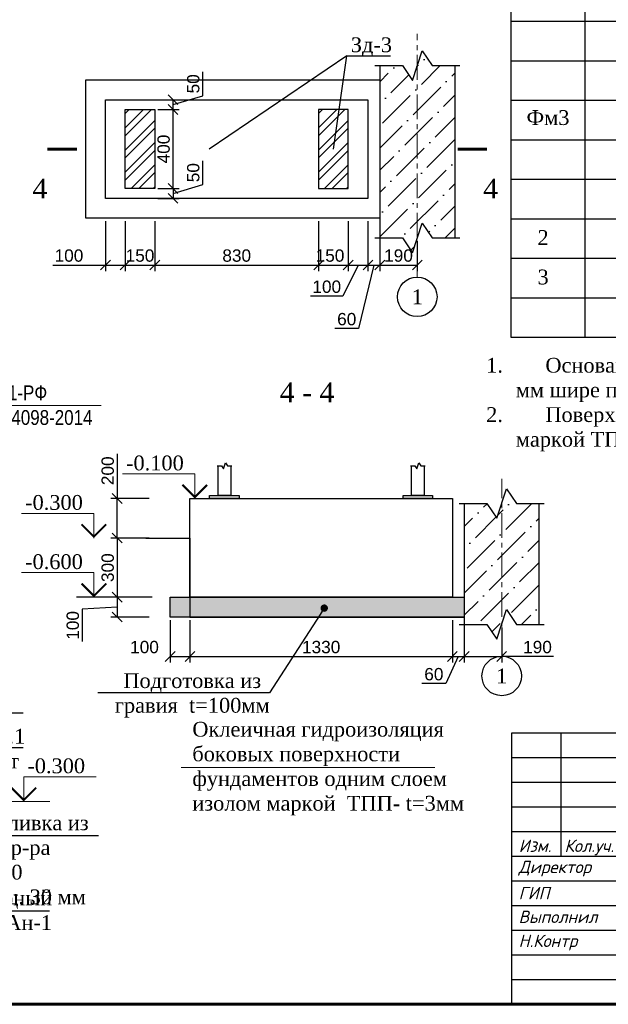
# Model space of a CAD drawing. Header units: millimetres. Extents: x 2063114 to 14983986, y -126020516 to 213791.
# Tile 173 of 256: x 2350815 to 2362746, y -1494501 to -1474551. Entities that reach past the tile are written whole.
import ezdxf
from ezdxf import colors
from ezdxf.entities.mleader import LeaderData, LeaderLine
from ezdxf.enums import TextEntityAlignment as Align
from ezdxf.math import Vec2, Vec3

# ---------------------------------------------------------------- set-up
doc = ezdxf.new("R2010")
doc.units = ezdxf.units.MM
doc.linetypes.add('CENTERX2', pattern=[4, 2.5, -0.5, 0.5, -0.5])
doc.layers.get('Defpoints').update_dxf_attribs({"color": 6, "lineweight": 35})
for name, color, linetype, lineweight in [('.', 7, 'Continuous', 15), ('1_Основная', 7, 'Continuous', 25), ('TEXT', 7, 'Continuous', 30), ('АСО-оси', 24, 'CENTERX2', 20), ('выноски', 250, 'Continuous', 30), ('СТЕНЫ', 7, 'Continuous', 20), ('Фундамент', 7, 'Continuous', 30), ('Фундаменты', 252, 'Continuous', 25)]:
    doc.layers.add(name, color=color, linetype=linetype, lineweight=lineweight)
doc.layers.add('100_TEXT', color=7, linetype='Continuous')
doc.styles.add('Arial', font='ARIALN.TTF', dxfattribs={"height": 300})
doc.styles.add('GOST 2.304', font='isocpeur.ttf', dxfattribs={"oblique": 15})
doc.styles.get("Standard").update_dxf_attribs({"font": 'arial.ttf'})
doc.styles.add('TIMES', font='times.ttf')
doc.styles.add('TIMES NEW', font='times.ttf', dxfattribs={"height": 200})
doc.styles.add('Times New Roman', font='times.ttf')
doc.styles.add('размер', font='arial.ttf', dxfattribs={"height": 250})
doc.dimstyles.new('25', dxfattribs={"dimscale": 100, "dimtxt": 2.5, "dimasz": 2, "dimexe": 1.25, "dimexo": 0.625, "dimtad": 1, "dimdec": 0, "dimlfac": 0.25, "dimtxsty": 'Standard', "dimblk": 'OBLIQUE', "dimcen": 2, "dimdle": 0.008, "dimclrd": 256, "dimclre": 256, "dimclrt": 256, "dimadec": 0, "dimazin": 0, "dimtfac": 1, "dimtdec": 0, "dimtmove": 1, "dimatfit": 2, "dimfxl": 1.25, "dimarcsym": 0})

# ---------------------------------------------------------------- blocks, each defined once
blk = doc.blocks.new('12231')
at = {"color": 7, "insert": (-9796.994, 322526.388), "char_height": 450, "width": 5059.36845, "attachment_point": 1, "style": 'TIMES'}
blk.add_mtext('\\pi101.56599;Закладная деталь \\P\\pi1964.99425;Зд-1', dxfattribs=at)
blk = doc.blocks.new('15416')
at = {"color": 7, "insert": (1062.358, 317825.55), "char_height": 300, "width": 1955.05479, "attachment_point": 1, "style": 'TIMES'}
blk.add_mtext('\\pi3.23035;Анкерный \\P\\pi63.90087;болт Ан-1  ', dxfattribs=at)
blk = doc.blocks.new('14641')
at = {"color": 7, "insert": (4258.89, 322537.724), "char_height": 450, "width": 5059.36845, "attachment_point": 1, "style": 'TIMES'}
blk.add_mtext('\\pi101.56599;Закладная деталь \\P\\pi1938.22785;Зд-2', dxfattribs=at)
blk = doc.blocks.new('141465')
for points in [[(14128.585, 320285.996), (14805.192, 321137.661), (15821.058, 321137.661)], [(14335.08, 319734.17), (14805.192, 320433.84), (15821.058, 320433.84)], [(14049.312, 319470.519), (14602.058, 318650.209), (17349.691, 318650.209)], [(11415.08, 317121.679), (16357.447, 317121.679)]]:
    blk.add_lwpolyline(points)
at = {"color": 7, "char_height": 300, "attachment_point": 1, "style": 'TIMES'}
for s, insert, width in [('Поз.1 \\PЛист', (14791.309, 320811.615), 1143.95169), ('Подливка из цем.р-ра М100\\Pтолщ. 30 мм', (14727.65, 319058.219), 2768.10454), ('\\pi3.23035;Анкерный \\P\\pi63.90087;болт Ан-1 ', (14402.392, 317536.803), 1955.05479)]:
    blk.add_mtext(s, dxfattribs=dict(at, insert=insert, width=width))
blk = doc.blocks.new('_Oblique')
at = {"color": 0, "linetype": 'ByBlock', "lineweight": -2}
blk.add_line((-0.5, -0.5), (0.5, 0.5), dxfattribs=at)
blk = doc.blocks.new('*D1002')
at = {"lineweight": -2, "transparency": 16777216}
for p, q in [((2352554, -1478635), (2352554, -1479647)), ((2352954, -1478635), (2352954, -1479647)), ((2351487, -1479522), (2352554, -1479522)), ((2352553, -1479522), (2352955, -1479522))]:
    blk.add_line(p, q, dxfattribs=at)
at = {"layer": 'Defpoints', "color": 0, "lineweight": 30, "transparency": 16777216}
for p in [(2352554, -1478572), (2352954, -1478572), (2352954, -1479522)]:
    blk.add_point(p, dxfattribs=at)
at = {"lineweight": -2, "transparency": 16777216, "xscale": 200, "yscale": 200, "zscale": 200, "rotation": 180}
blk.add_blockref('_Oblique', (2352554, -1479522), dxfattribs=at)
at = {"lineweight": -2, "transparency": 16777216, "xscale": 200, "yscale": 200, "zscale": 200}
blk.add_blockref('_Oblique', (2352954, -1479522), dxfattribs=at)
at = {"transparency": 16777216, "insert": (2351814, -1479332), "char_height": 250, "attachment_point": 5}
blk.add_mtext('100', dxfattribs=at)
blk = doc.blocks.new('*D1003')
at = {"lineweight": -2, "transparency": 16777216}
for p, q in [((2352954, -1478635), (2352954, -1479647)), ((2353554, -1478635), (2353554, -1479647)), ((2352953, -1479522), (2353555, -1479522))]:
    blk.add_line(p, q, dxfattribs=at)
at = {"layer": 'Defpoints', "color": 0, "lineweight": 30, "transparency": 16777216}
for p in [(2352954, -1478572), (2353554, -1478572), (2353554, -1479522)]:
    blk.add_point(p, dxfattribs=at)
at = {"lineweight": -2, "transparency": 16777216, "xscale": 200, "yscale": 200, "zscale": 200, "rotation": 180}
blk.add_blockref('_Oblique', (2352954, -1479522), dxfattribs=at)
at = {"lineweight": -2, "transparency": 16777216, "xscale": 200, "yscale": 200, "zscale": 200}
blk.add_blockref('_Oblique', (2353554, -1479522), dxfattribs=at)
at = {"transparency": 16777216, "insert": (2353254, -1479332), "char_height": 250, "attachment_point": 5}
blk.add_mtext('150', dxfattribs=at)
blk = doc.blocks.new('*D1004')
at = {"lineweight": -2, "transparency": 16777216}
for p, q in [((2353554, -1478635), (2353554, -1479647)), ((2356874, -1478635), (2356874, -1479647)), ((2353553, -1479522), (2356875, -1479522))]:
    blk.add_line(p, q, dxfattribs=at)
at = {"layer": 'Defpoints', "color": 0, "lineweight": 30, "transparency": 16777216}
for p in [(2353554, -1478572), (2356874, -1478572), (2356874, -1479522)]:
    blk.add_point(p, dxfattribs=at)
at = {"lineweight": -2, "transparency": 16777216, "xscale": 200, "yscale": 200, "zscale": 200, "rotation": 180}
blk.add_blockref('_Oblique', (2353554, -1479522), dxfattribs=at)
at = {"lineweight": -2, "transparency": 16777216, "xscale": 200, "yscale": 200, "zscale": 200}
blk.add_blockref('_Oblique', (2356874, -1479522), dxfattribs=at)
at = {"transparency": 16777216, "insert": (2355214, -1479332), "char_height": 250, "attachment_point": 5}
blk.add_mtext('830', dxfattribs=at)
blk = doc.blocks.new('*D1005')
at = {"lineweight": -2, "transparency": 16777216}
for p, q in [((2356874, -1478635), (2356874, -1479647)), ((2357474, -1478635), (2357474, -1479647)), ((2356873, -1479522), (2357475, -1479522))]:
    blk.add_line(p, q, dxfattribs=at)
at = {"layer": 'Defpoints', "color": 0, "lineweight": 30, "transparency": 16777216}
for p in [(2356874, -1478572), (2357474, -1478572), (2357474, -1479522)]:
    blk.add_point(p, dxfattribs=at)
at = {"lineweight": -2, "transparency": 16777216, "xscale": 200, "yscale": 200, "zscale": 200, "rotation": 180}
blk.add_blockref('_Oblique', (2356874, -1479522), dxfattribs=at)
at = {"lineweight": -2, "transparency": 16777216, "xscale": 200, "yscale": 200, "zscale": 200}
blk.add_blockref('_Oblique', (2357474, -1479522), dxfattribs=at)
at = {"transparency": 16777216, "insert": (2357105, -1479332), "char_height": 250, "attachment_point": 5}
blk.add_mtext('150', dxfattribs=at)
blk = doc.blocks.new('*D1006')
at = {"lineweight": -2, "transparency": 16777216}
for p, q in [((2357474, -1478635), (2357474, -1479647)), ((2357874, -1478635), (2357874, -1479647)), ((2357674, -1479522), (2357365, -1480153)), ((2357473, -1479522), (2357875, -1479522)), ((2357365, -1480153), (2356712, -1480153))]:
    blk.add_line(p, q, dxfattribs=at)
at = {"layer": 'Defpoints', "color": 0, "lineweight": 30, "transparency": 16777216}
for p in [(2357474, -1478572), (2357874, -1478572), (2357874, -1479522)]:
    blk.add_point(p, dxfattribs=at)
at = {"lineweight": -2, "transparency": 16777216, "xscale": 200, "yscale": 200, "zscale": 200, "rotation": 180}
blk.add_blockref('_Oblique', (2357474, -1479522), dxfattribs=at)
at = {"lineweight": -2, "transparency": 16777216, "xscale": 200, "yscale": 200, "zscale": 200}
blk.add_blockref('_Oblique', (2357874, -1479522), dxfattribs=at)
at = {"transparency": 16777216, "insert": (2357039, -1479963), "char_height": 250, "attachment_point": 5}
blk.add_mtext('100', dxfattribs=at)
blk = doc.blocks.new('*D1007')
at = {"lineweight": -2, "transparency": 16777216}
for p, q in [((2353439, -1485054), (2352665, -1485054)), ((2352790, -1485053), (2352790, -1486255)), ((2353439, -1486254), (2352665, -1486254))]:
    blk.add_line(p, q, dxfattribs=at)
at = {"layer": 'Defpoints', "color": 0, "lineweight": 30, "transparency": 16777216}
for p in [(2353502, -1485054), (2352790, -1486254), (2353502, -1486254)]:
    blk.add_point(p, dxfattribs=at)
at = {"lineweight": -2, "transparency": 16777216, "xscale": 200, "yscale": 200, "zscale": 200}
for p, rotation in [((2352790, -1485054), 90), ((2352790, -1486254), 270)]:
    blk.add_blockref('_Oblique', p, dxfattribs=dict(at, rotation=rotation))
at = {"transparency": 16777216, "insert": (2352600, -1485654), "char_height": 250, "attachment_point": 5, "rotation": 90}
blk.add_mtext('300', dxfattribs=at)
blk = doc.blocks.new('*D1008')
at = {"lineweight": -2, "transparency": 16777216}
for p, q in [((2353439, -1486254), (2352665, -1486254)), ((2352790, -1486253), (2352790, -1486655)), ((2352790, -1486454), (2352082, -1486497)), ((2352082, -1486497), (2352082, -1487150)), ((2353439, -1486654), (2352665, -1486654))]:
    blk.add_line(p, q, dxfattribs=at)
at = {"layer": 'Defpoints', "color": 0, "lineweight": 30, "transparency": 16777216}
for p in [(2353502, -1486254), (2352790, -1486654), (2353502, -1486654)]:
    blk.add_point(p, dxfattribs=at)
at = {"lineweight": -2, "transparency": 16777216, "xscale": 200, "yscale": 200, "zscale": 200}
for p, rotation in [((2352790, -1486254), 90), ((2352790, -1486654), 270)]:
    blk.add_blockref('_Oblique', p, dxfattribs=dict(at, rotation=rotation))
at = {"transparency": 16777216, "insert": (2351892, -1486824), "char_height": 250, "attachment_point": 5, "rotation": 90}
blk.add_mtext('100', dxfattribs=at)
blk = doc.blocks.new('*D1009')
at = {"lineweight": -2, "transparency": 16777216}
for p, q in [((2352790, -1483350), (2352790, -1484254)), ((2353439, -1484254), (2352665, -1484254)), ((2352790, -1485055), (2352790, -1484253)), ((2353439, -1485054), (2352665, -1485054))]:
    blk.add_line(p, q, dxfattribs=at)
at = {"layer": 'Defpoints', "color": 0, "lineweight": 30, "transparency": 16777216}
for p in [(2352790, -1484254), (2353502, -1484254), (2353502, -1485054)]:
    blk.add_point(p, dxfattribs=at)
at = {"lineweight": -2, "transparency": 16777216, "xscale": 200, "yscale": 200, "zscale": 200}
for p, rotation in [((2352790, -1484254), 90), ((2352790, -1485054), 270)]:
    blk.add_blockref('_Oblique', p, dxfattribs=dict(at, rotation=rotation))
at = {"transparency": 16777216, "insert": (2352600, -1483691), "char_height": 250, "attachment_point": 5, "rotation": 90}
blk.add_mtext('200', dxfattribs=at)
blk = doc.blocks.new('*D1010')
at = {"lineweight": -2, "transparency": 16777216}
for p, q in [((2353866, -1486716), (2353866, -1487579)), ((2354266, -1486716), (2354266, -1487579)), ((2353865, -1487454), (2354266, -1487454))]:
    blk.add_line(p, q, dxfattribs=at)
at = {"layer": 'Defpoints', "color": 0, "lineweight": 30, "transparency": 16777216}
for p in [(2353866, -1486654), (2354266, -1486654), (2354266, -1487454)]:
    blk.add_point(p, dxfattribs=at)
at = {"lineweight": -2, "transparency": 16777216, "xscale": 200, "yscale": 200, "zscale": 200, "rotation": 180}
blk.add_blockref('_Oblique', (2353866, -1487454), dxfattribs=at)
at = {"lineweight": -2, "transparency": 16777216, "xscale": 200, "yscale": 200, "zscale": 200}
blk.add_blockref('_Oblique', (2354266, -1487454), dxfattribs=at)
at = {"transparency": 16777216, "insert": (2353345, -1487264), "char_height": 250, "attachment_point": 5}
blk.add_mtext('100', dxfattribs=at)
blk = doc.blocks.new('*D1011')
at = {"lineweight": -2, "transparency": 16777216}
for p, q in [((2354266, -1486716), (2354266, -1487579)), ((2359586, -1486716), (2359586, -1487579)), ((2354265, -1487454), (2359586, -1487454))]:
    blk.add_line(p, q, dxfattribs=at)
at = {"layer": 'Defpoints', "color": 0, "lineweight": 30, "transparency": 16777216}
for p in [(2354266, -1486654), (2359586, -1486654), (2359586, -1487454)]:
    blk.add_point(p, dxfattribs=at)
at = {"lineweight": -2, "transparency": 16777216, "xscale": 200, "yscale": 200, "zscale": 200, "rotation": 180}
blk.add_blockref('_Oblique', (2354266, -1487454), dxfattribs=at)
at = {"lineweight": -2, "transparency": 16777216, "xscale": 200, "yscale": 200, "zscale": 200}
blk.add_blockref('_Oblique', (2359586, -1487454), dxfattribs=at)
at = {"lineweight": 30, "transparency": 16777216, "insert": (2356926, -1487264), "char_height": 250, "attachment_point": 5}
blk.add_mtext('1330', dxfattribs=at)
blk = doc.blocks.new('*D1142')
at = {"lineweight": -2, "transparency": 16777216}
for p, q in [((2359586, -1486716), (2359586, -1487579)), ((2359826, -1486716), (2359826, -1487579)), ((2359706, -1487454), (2359452, -1488004)), ((2359585, -1487454), (2359826, -1487454)), ((2359452, -1488004), (2358968, -1488004))]:
    blk.add_line(p, q, dxfattribs=at)
at = {"layer": 'Defpoints', "color": 0, "lineweight": 30, "transparency": 16777216}
for p in [(2359586, -1486654), (2359826, -1486654), (2359826, -1487454)]:
    blk.add_point(p, dxfattribs=at)
at = {"lineweight": -2, "transparency": 16777216, "xscale": 200, "yscale": 200, "zscale": 200, "rotation": 180}
blk.add_blockref('_Oblique', (2359586, -1487454), dxfattribs=at)
at = {"lineweight": -2, "transparency": 16777216, "xscale": 200, "yscale": 200, "zscale": 200}
blk.add_blockref('_Oblique', (2359826, -1487454), dxfattribs=at)
at = {"lineweight": 30, "transparency": 16777216, "insert": (2359210, -1487814), "char_height": 250, "attachment_point": 5}
blk.add_mtext('60', dxfattribs=at)
blk = doc.blocks.new('_Dot')
at = {"color": 0, "linetype": 'ByBlock', "lineweight": -2}
blk.add_line((-0.5, 0), (-1, 0), dxfattribs=at)
at = {"color": 0, "linetype": 'ByBlock', "const_width": 0.5}
blk.add_lwpolyline([(-0.25, 0, 1), (0.25, 0, 1)], format="xyb", close=True, dxfattribs=at)
blk = doc.blocks.new('*D1150')
at = {"lineweight": -2, "transparency": 16777216}
for p, q in [((2357874, -1478635), (2357874, -1479647)), ((2358114, -1478635), (2358114, -1479647)), ((2357994, -1479522), (2357685, -1480810)), ((2357873, -1479522), (2358115, -1479522)), ((2357685, -1480810), (2357202, -1480810))]:
    blk.add_line(p, q, dxfattribs=at)
at = {"layer": 'Defpoints', "color": 0, "lineweight": 30, "transparency": 16777216}
for p in [(2357874, -1478572), (2358114, -1478572), (2358114, -1479522)]:
    blk.add_point(p, dxfattribs=at)
at = {"lineweight": -2, "transparency": 16777216, "xscale": 200, "yscale": 200, "zscale": 200, "rotation": 180}
blk.add_blockref('_Oblique', (2357874, -1479522), dxfattribs=at)
at = {"lineweight": -2, "transparency": 16777216, "xscale": 200, "yscale": 200, "zscale": 200}
blk.add_blockref('_Oblique', (2358114, -1479522), dxfattribs=at)
at = {"transparency": 16777216, "insert": (2357444, -1480620), "char_height": 250, "attachment_point": 5}
blk.add_mtext('60', dxfattribs=at)
blk = doc.blocks.new('*D1151')
at = {"lineweight": -2, "transparency": 16777216}
for p, q in [((2358114, -1479035), (2358114, -1479647)), ((2358874, -1479035), (2358874, -1479647)), ((2358113, -1479522), (2358875, -1479522))]:
    blk.add_line(p, q, dxfattribs=at)
at = {"layer": 'Defpoints', "color": 0, "lineweight": 30, "transparency": 16777216}
for p in [(2358114, -1478972), (2358874, -1478972), (2358874, -1479522)]:
    blk.add_point(p, dxfattribs=at)
at = {"lineweight": -2, "transparency": 16777216, "xscale": 200, "yscale": 200, "zscale": 200, "rotation": 180}
blk.add_blockref('_Oblique', (2358114, -1479522), dxfattribs=at)
at = {"lineweight": -2, "transparency": 16777216, "xscale": 200, "yscale": 200, "zscale": 200}
blk.add_blockref('_Oblique', (2358874, -1479522), dxfattribs=at)
at = {"transparency": 16777216, "insert": (2358494, -1479332), "char_height": 250, "attachment_point": 5}
blk.add_mtext('190', dxfattribs=at)
blk = doc.blocks.new('*D1152')
at = {"lineweight": -2, "transparency": 16777216}
for p, q in [((2359826, -1486866), (2359826, -1487579)), ((2360586, -1486866), (2360586, -1487579)), ((2359825, -1487454), (2360586, -1487454)), ((2361638, -1487454), (2360586, -1487454))]:
    blk.add_line(p, q, dxfattribs=at)
at = {"layer": 'Defpoints', "color": 0, "lineweight": 30, "transparency": 16777216}
for p in [(2359826, -1486804), (2360586, -1486804), (2360586, -1487454)]:
    blk.add_point(p, dxfattribs=at)
at = {"lineweight": -2, "transparency": 16777216, "xscale": 200, "yscale": 200, "zscale": 200, "rotation": 180}
blk.add_blockref('_Oblique', (2359826, -1487454), dxfattribs=at)
at = {"lineweight": -2, "transparency": 16777216, "xscale": 200, "yscale": 200, "zscale": 200}
blk.add_blockref('_Oblique', (2360586, -1487454), dxfattribs=at)
at = {"lineweight": 30, "transparency": 16777216, "insert": (2361311, -1487264), "char_height": 250, "attachment_point": 5}
blk.add_mtext('190', dxfattribs=at)
blk = doc.blocks.new('*D1153')
at = {"lineweight": -2, "transparency": 16777216}
for p, q in [((2354524, -1477892), (2354524, -1477410)), ((2353923, -1478072), (2354524, -1477892)), ((2353617, -1477972), (2354048, -1477972)), ((2353923, -1477972), (2353923, -1478173)), ((2353617, -1478172), (2354048, -1478172))]:
    blk.add_line(p, q, dxfattribs=at)
at = {"layer": 'Defpoints', "color": 0, "lineweight": 30, "transparency": 16777216}
for p in [(2353554, -1477972), (2353554, -1478172), (2353923, -1478172)]:
    blk.add_point(p, dxfattribs=at)
at = {"lineweight": -2, "transparency": 16777216, "xscale": 200, "yscale": 200, "zscale": 200}
for p, rotation in [((2353923, -1477972), 90), ((2353923, -1478172), 270)]:
    blk.add_blockref('_Oblique', p, dxfattribs=dict(at, rotation=rotation))
at = {"transparency": 16777216, "insert": (2354334, -1477651), "char_height": 250, "attachment_point": 5, "rotation": 90}
blk.add_mtext('50', dxfattribs=at)
blk = doc.blocks.new('*D1154')
at = {"lineweight": -2, "transparency": 16777216}
for p, q in [((2353617, -1476372), (2354048, -1476372)), ((2353923, -1477973), (2353923, -1476372)), ((2353936, -1477972), (2354048, -1477972))]:
    blk.add_line(p, q, dxfattribs=at)
at = {"layer": 'Defpoints', "color": 0, "lineweight": 30, "transparency": 16777216}
for p in [(2353554, -1476372), (2353923, -1476372), (2353873, -1477972)]:
    blk.add_point(p, dxfattribs=at)
at = {"lineweight": -2, "transparency": 16777216, "xscale": 200, "yscale": 200, "zscale": 200}
for p, rotation in [((2353923, -1476372), 90), ((2353923, -1477972), 270)]:
    blk.add_blockref('_Oblique', p, dxfattribs=dict(at, rotation=rotation))
at = {"transparency": 16777216, "insert": (2353733, -1477172), "char_height": 250, "attachment_point": 5, "rotation": 90}
blk.add_mtext('400', dxfattribs=at)
blk = doc.blocks.new('*D1155')
at = {"lineweight": -2, "transparency": 16777216}
for p, q in [((2354524, -1476092), (2354524, -1475610)), ((2353923, -1476272), (2354524, -1476092)), ((2353923, -1476373), (2353923, -1476172)), ((2353936, -1476172), (2354048, -1476172)), ((2353936, -1476372), (2354048, -1476372))]:
    blk.add_line(p, q, dxfattribs=at)
at = {"layer": 'Defpoints', "color": 0, "lineweight": 30, "transparency": 16777216}
for p in [(2353873, -1476172), (2353923, -1476172), (2353873, -1476372)]:
    blk.add_point(p, dxfattribs=at)
at = {"lineweight": -2, "transparency": 16777216, "xscale": 200, "yscale": 200, "zscale": 200}
for p, rotation in [((2353923, -1476172), 90), ((2353923, -1476372), 270)]:
    blk.add_blockref('_Oblique', p, dxfattribs=dict(at, rotation=rotation))
at = {"transparency": 16777216, "insert": (2354334, -1475851), "char_height": 250, "attachment_point": 5, "rotation": 90}
blk.add_mtext('50', dxfattribs=at)
blk = doc.blocks.new('*U1590')
at = {"color": 0, "lineweight": 60, "ltscale": 25}
blk.add_lwpolyline([(-57400, 41500), (-500, 41500), (-500, 500), (-57400, 500)], close=True, dxfattribs=at)
blk = doc.blocks.new('shtammp')
for p, q in [((2284257, -164060), (2302757, -164060)), ((2284257, -169560), (2284257, -164060)), ((2285257, -166560), (2285257, -164060)), ((2284257, -166060), (2290757, -166060)), ((2284257, -166560), (2290757, -166560)), ((2284257, -169560), (2302757, -169560))]:
    blk.add_line(p, q)
for points in [[(2284257, -164560), (2290757, -164560)], [(2284257, -165060), (2290757, -165060)], [(2284257, -165560), (2290757, -165560)], [(2284257, -167060), (2290757, -167060)], [(2284257, -167560), (2290757, -167560)], [(2284257, -168060), (2290757, -168060)], [(2284257, -168560), (2290757, -168560)], [(2284257, -169060), (2290757, -169060)]]:
    blk.add_lwpolyline(points)
at = {"style": 'GOST 2.304', "oblique": 15}
for s, p in [('Изм.   ', (2284395, -166473)), ('Кол.уч.', (2285323, -166473))]:
    blk.add_text(s, height=250, dxfattribs=at).set_placement(p)
at = {"char_height": 250, "attachment_point": 4, "style": 'GOST 2.304'}
for s, insert in [('Директор', (2284393, -166810)), ('ГИП', (2284393, -167307)), ('Выполнил', (2284393, -167787)), ('Н.Контр', (2284393, -168308))]:
    blk.add_mtext(s, dxfattribs=dict(at, insert=insert))

msp = doc.modelspace()

# ---------------------------------------------------------------- hatches: boundary and pattern name
at = {"layer": '.', "true_color": 0xffffff}
h = msp.add_hatch(dxfattribs=at)
h.set_pattern_fill('STEEL', scale=100)
h.set_pattern_definition([(45, (2343787.23, -1825524.05), (-224.5064, 224.5064), []), (45, (2343787.23, -1825365.3), (-224.5064, 224.5064), [])])
h.paths.add_polyline_path([(2353554.24129, -1476372.3413), (2352954.24129, -1476372.3413), (2352954.24129, -1477972.3413), (2353554.24129, -1477972.3413)])
h = msp.add_hatch(dxfattribs=at)
h.set_pattern_fill('STEEL', scale=100)
h.set_pattern_definition([(45, (2347707.23, -1825524.05), (-224.5064, 224.5064), []), (45, (2347707.23, -1825365.3), (-224.5064, 224.5064), [])])
h.paths.add_polyline_path([(2357474.24129, -1476372.3413), (2356874.24129, -1476372.3413), (2356874.24129, -1477972.3413), (2357474.24129, -1477972.3413)])
at = {"layer": '.'}
h = msp.add_hatch(dxfattribs=at)
h.set_pattern_fill('GRAVEL', color=256, scale=15)
h.set_pattern_definition([(228.012788, (2363345.047, -1806001.15), (-3048.0000002, -3428.9999998), [51.2582, -5074.57255]), (184.969741, (2363310.757, -1806039.251), (4571.9999982, 381.0000217), [87.9607, -8708.10733]), (132.510447, (2363223.127, -1806046.871), (3810.0000016, -4190.9999985), [62.02223, -6140.2084]), (267.273689, (2363074.537, -1806142.121), (381.0000008, 7620), [80.1007, -7929.9656]), (292.833654, (2363070.727, -1806222.131), (-1905.0000002, 4571.9999999), [78.54505, -7775.97116]), (357.273689, (2363101.207, -1806294.521), (-7620, 381.0000008), [80.1007, -7929.9656]), (37.6942405, (2363181.217, -1806298.331), (-4952.9999998, -3810.0000003), [105.92905, -10486.9673]), (72.2553284, (2363265.037, -1806233.561), (2667.0000007, 8381.9999998), [100.00793, -9900.7885]), (121.4295656, (2363295.517, -1806138.311), (-3048.0000004, 4952.9999997), [80.37195, -7956.83185]), (175.236358, (2363253.607, -1806069.73), (4191, -381.0000007), [91.757, -4496.09054]), (222.397438, (2363162.167, -1806062.111), (-4571.99999985, -4191.00000016), [118.6617, -11747.51588]), (138.814075, (2363451.727, -1806145.93), (-2667, 2286), [40.5007, -4009.58487]), (171.4692344, (2363421.247, -1806119.261), (4953.0000001, -761.9999991), [77.0523, -7628.19585]), (225, (2363345.05, -1806107.83), (-5e-14, -381), [53.8814, -484.93397]), (203.19859, (2363318.377, -1806062.11), (1905, 762), [29.0162, -2872.59336]), (291.80141, (2363291.71, -1806073.54), (-381, 1143), [41.03484, -2010.71295]), (30.963757, (2363306.95, -1806111.64), (1143, 762), [66.64795, -2154.94472]), (161.56505, (2363364.1, -1806077.35), (762, -381), [48.19307, -1156.6347]), (16.38954, (2363070.727, -1806073.541), (3810, 1143), [67.5132, -6683.824]), (70.346176, (2363135.497, -1806054.491), (-1524.0000001, -4191), [56.63984, -5607.33235]), (293.19859, (2363364.097, -1806001.15), (-762, 1905), [58.032, -2843.57754]), (343.61046, (2363386.957, -1806054.491), (-3810.0000001, 1142.9999997), [67.5132, -6683.824]), (339.443955, (2363070.727, -1806309.76), (-1905, 762), [65.1053, -3190.16015]), (294.775141, (2363131.687, -1806332.621), (-1905.0000023, 4190.999999), [54.5508, -5400.539]), (66.80141, (2363367.907, -1806382.15), (762, 1905), [58.032, -2843.57754]), (17.354025, (2363390.767, -1806328.811), (-4952.9999999, -1524.0000003), [63.8674, -6322.8564]), (69.443955, (2363181.217, -1806382.15), (-762, -1905), [32.55264, -3222.7128]), (101.309932, (2363345.05, -1806382.15), (-381, 1524), [19.4272, -1923.29924]), (165.963757, (2363341.24, -1806363.1), (1143, -381), [78.54506, -1492.3582]), (186.009006, (2363265.037, -1806344.051), (3810, 381.0000002), [72.79005, -7206.20473]), (303.690068, (2363306.95, -1806145.93), (-381, 762), [54.9486, -1318.76645]), (353.1572266, (2363337.427, -1806191.651), (6477.00000004, -761.99999966), [95.9335, -9497.40136]), (60.945396, (2363432.677, -1806203.08), (-1524, -2667), [39.22624, -3883.40885]), (90, (2363451.73, -1806168.8), (-381, 381), [22.86, -358.14]), (120.256437, (2363257.417, -1806332.62), (1523.9999998, -2667), [52.93004, -5240.0911]), (48.012787, (2363230.747, -1806286.9), (3048.0000003, 3428.9999998), [102.51643, -5023.31433]), (0, (2363299.33, -1806210.7), (381, 381), [99.06, -281.94]), (325.3048465, (2363398.387, -1806210.701), (3810.0000014, -2666.999998), [60.24143, -5963.8975]), (254.054604, (2363447.917, -1806244.99), (-381, -1524), [55.47436, -2718.2475]), (207.6459754, (2363432.677, -1806298.331), (-7239.0000003, -3809.9999995), [90.32176, -8941.86966]), (175.426079, (2363352.667, -1806340.241), (-4953, 381), [95.5544, -9459.87697])])
h.paths.add_polyline_path([(2359825.56909, -1486253.90186), (2353865.56909, -1486253.90186), (2353865.56909, -1486653.90186), (2359825.56909, -1486653.90186)])
h = msp.add_hatch()
h.set_pattern_fill('ANSI36', color=253, scale=100)
h.set_pattern_definition([(45, (2558262.57, -1822107.33), (168.3798, 617.3926), [793.75, -158.75, 0, -158.75])])
h.paths.add_polyline_path([(2359634.24129, -1475481.08658), (2359174.24129, -1475481.08658), (2358974.24129, -1475181.08658), (2358774.24129, -1475781.08658), (2358574.24129, -1475481.08658), (2358114.24129, -1475481.08658), (2358114.24129, -1478972.3413), (2358574.24129, -1478972.3413), (2358774.24129, -1479272.3413), (2358974.24129, -1478672.3413), (2359174.24129, -1478972.3413), (2359634.24129, -1478972.3413)])
h = msp.add_hatch()
h.set_pattern_fill('ANSI36', color=253, scale=100)
h.set_pattern_definition([(45, (2559973.9, -1824837.3), (168.3798, 617.3926), [793.75, -158.75, 0, -158.75])])
h.paths.add_polyline_path([(2360485.56909, -1487103.8889), (2360685.56909, -1486503.8889), (2360885.56909, -1486803.8889), (2361345.56909, -1486803.8889), (2361345.56909, -1484353.90186), (2360885.56909, -1484353.90186), (2360685.56909, -1484053.90186), (2360485.56909, -1484653.90186), (2360285.56909, -1484353.90186), (2359825.56909, -1484353.90186), (2359825.56909, -1486803.8889), (2360285.56909, -1486803.8889)])

# ---------------------------------------------------------------- linework, layer by layer
for p, q in [((2360770.7872, -1474584.43213), (2379270.7872, -1474584.43213)), ((2360770.7872, -1475384.43213), (2379270.7872, -1475384.43213)), ((2360770.7872, -1476184.43213), (2379270.7872, -1476184.43213)), ((2360770.7872, -1476984.43213), (2379270.7872, -1476984.43213)), ((2360770.7872, -1477784.43213), (2379270.7872, -1477784.43213)), ((2360770.7872, -1478584.43213), (2379270.7872, -1478584.43213)), ((2360770.7872, -1479384.43213), (2379270.7872, -1479384.43213)), ((2360770.7872, -1480184.43213), (2379270.7872, -1480184.43213))]:
    msp.add_line(p, q)
at = {"color": 7, "lineweight": 13}
msp.add_line((2350174.73446, -1490390.55402), (2351426.17646, -1490390.55402), dxfattribs=at)
for points in [[(2357443.16272, -1475284.43303), (2354654.24129, -1477172.3413)], [(2357174.24129, -1477172.3413), (2357443.16272, -1475284.43303), (2358333.48347, -1475284.43303)], [(2358014.24129, -1475481.08658), (2358574.24129, -1475481.08658), (2358774.24129, -1475781.08658), (2358974.24129, -1475181.08658), (2359174.24129, -1475481.08658), (2359734.24129, -1475481.08658)], [(2358114.24129, -1475481.08658), (2358114.24129, -1478972.3413)], [(2359634.24129, -1475481.08658), (2359634.24129, -1478972.3413)], [(2358014.24129, -1478972.3413), (2358574.24129, -1478972.3413), (2358774.24129, -1479272.3413), (2358974.24129, -1478672.3413), (2359174.24129, -1478972.3413), (2359734.24129, -1478972.3413)], [(2354817.56909, -1483591.82319), (2354905.56909, -1483591.82319), (2354945.56909, -1483651.82319), (2354985.56909, -1483531.82319), (2355025.56909, -1483591.82319), (2355113.56909, -1483591.82319)], [(2355025.56909, -1483591.82319), (2355093.56909, -1483591.82319), (2355093.56909, -1484193.90186), (2354837.56909, -1484193.90186), (2354837.56909, -1483591.82319), (2354905.56909, -1483591.82319)], [(2358737.56909, -1483591.82319), (2358825.56909, -1483591.82319), (2358865.56909, -1483651.82319), (2358905.56909, -1483531.82319), (2358945.56909, -1483591.82319), (2359033.56909, -1483591.82319)], [(2358945.56909, -1483591.82319), (2359013.56909, -1483591.82319), (2359013.56909, -1484193.90186), (2358757.56909, -1484193.90186), (2358757.56909, -1483591.82319), (2358825.56909, -1483591.82319)], [(2359725.56909, -1484353.90186), (2360285.56909, -1484353.90186), (2360485.56909, -1484653.90186), (2360685.56909, -1484053.90186), (2360885.56909, -1484353.90186), (2361445.56909, -1484353.90186)], [(2353369.37752, -1485053.90186), (2354265.56909, -1485053.90186), (2354265.56909, -1486653.90186), (2359825.56909, -1486653.90186)], [(2353501.51737, -1486253.90186), (2351969.37752, -1486253.90186)], [(2359725.56909, -1486803.8889), (2360285.56909, -1486803.8889), (2360485.56909, -1487103.8889), (2360685.56909, -1486503.8889), (2360885.56909, -1486803.8889), (2361445.56909, -1486803.8889)]]:
    msp.add_lwpolyline(points)
for points in [[(2352154.24129, -1475772.3413), (2358114.24129, -1475772.3413), (2358114.24129, -1478572.3413), (2352154.24129, -1478572.3413)], [(2353865.56909, -1486253.90186), (2359825.56909, -1486253.90186), (2359825.56909, -1486653.90186), (2353865.56909, -1486653.90186)]]:
    msp.add_lwpolyline(points, close=True)
at = {"lineweight": 30}
for points in [[(2353554.24129, -1476372.3413), (2353554.24129, -1477972.3413), (2352954.24129, -1477972.3413), (2352954.24129, -1476372.3413)], [(2357474.24129, -1477972.3413), (2357474.24129, -1476372.3413), (2356874.24129, -1476372.3413), (2356874.24129, -1477972.3413)]]:
    msp.add_lwpolyline(points, close=True, dxfattribs=at)
for points in [[(2351975.42743, -1477172.3413, 60, 60, 0), (2351375.42743, -1477172.3413, 60, 60, 0), (2351575.42743, -1477172.3413, 0, 80, 0), (2351575.42743, -1477572.3413, 0, 0, 0), (2351575.42743, -1478172.3413, 0, 0, 0)], [(2359690.64336, -1477172.3413, 60, 60, 0), (2360290.64336, -1477172.3413, 60, 60, 0), (2360090.64336, -1477172.3413, 0, 80, 0), (2360090.64336, -1477572.3413, 0, 0, 0), (2360090.64336, -1478172.3413, 0, 0, 0)]]:
    msp.add_lwpolyline(points, format="xyseb")
at = {"color": 7, "lineweight": 13}
for points in [[(2354364.61323, -1484253.90186), (2354364.61323, -1483753.90186), (2352897.50213, -1483753.90186)], [(2352318.78813, -1485053.90186), (2352318.78813, -1484553.90186), (2350851.67702, -1484553.90186)], [(2352318.78813, -1486253.90186), (2352318.78813, -1485753.90186), (2350851.67702, -1485753.90186)], [(2350896.92594, -1490390.55402), (2350896.92594, -1489890.55402), (2352364.03705, -1489890.55402)]]:
    msp.add_lwpolyline(points, dxfattribs=at)
at = {"color": 7, "lineweight": 13, "const_width": 40}
for points in [[(2354614.61323, -1483975.62186), (2354364.61323, -1484225.62186), (2354114.61323, -1483975.62186)], [(2352568.78813, -1484775.62186), (2352318.78813, -1485025.62186), (2352068.78813, -1484775.62186)], [(2352568.78813, -1485975.62186), (2352318.78813, -1486225.62186), (2352068.78813, -1485975.62186)], [(2350646.92594, -1490112.27402), (2350896.92594, -1490362.27402), (2351146.92594, -1490112.27402)]]:
    msp.add_lwpolyline(points, dxfattribs=at)
at = {"lineweight": 30}
for points in [[(2359825.56909, -1484353.90186), (2359825.56909, -1486803.8889)], [(2361345.56909, -1486803.8889), (2361345.56909, -1484353.90186)]]:
    msp.add_lwpolyline(points, dxfattribs=at)
at = {"color": 0}
for centre in [(2358873.91396, -1480166.64605), (2360585.24176, -1487848.98117)]:
    msp.add_circle(centre, 400, dxfattribs=at)
at = {"layer": '1_Основная', "lineweight": 30, "ltscale": 6}
for p, q in [((2360770.7872, -1463484.43213), (2360770.7872, -1480984.43213)), ((2362270.7872, -1463484.43213), (2362270.7872, -1480984.43213)), ((2360770.7872, -1480984.43213), (2379270.7872, -1480984.43213))]:
    msp.add_line(p, q, dxfattribs=at)
at = {"layer": 'АСО-оси', "color": 1, "lineweight": 15, "ltscale": 200}
for points in [[(2358874.31784, -1479766.64605), (2358874.31784, -1474838.89041)], [(2360585.64564, -1487448.98117), (2360585.64564, -1483854.54699)]]:
    msp.add_lwpolyline(points, dxfattribs=at)
at = {"layer": 'выноски', "color": 0, "lineweight": 5}
msp.add_line((2359228.09236, -1489704.95078), (2354086.1253, -1489704.95078), dxfattribs=at)
at = {"layer": 'Фундамент', "lineweight": 30}
for points in [[(2352554.24129, -1476172.3413), (2357874.24129, -1476172.3413), (2357874.24129, -1478172.3413), (2352554.24129, -1478172.3413)], [(2354265.56909, -1484253.90186), (2359585.56909, -1484253.90186), (2359585.56909, -1486253.90186), (2354265.56909, -1486253.90186)], [(2354665.56909, -1484193.90186), (2355265.56909, -1484193.90186), (2355265.56909, -1484253.90186), (2354665.56909, -1484253.90186)], [(2358585.56909, -1484193.90186), (2359185.56909, -1484193.90186), (2359185.56909, -1484253.90186), (2358585.56909, -1484253.90186)]]:
    msp.add_lwpolyline(points, close=True, dxfattribs=at)
at = {"layer": 'Фундаменты', "color": 7, "linetype": 'Continuous', "lineweight": 20}
msp.add_lwpolyline([(2347949.77964, -1483849.23154), (2348857.38795, -1482371.04026), (2352469.25143, -1482371.04026)], dxfattribs=at)

# ---------------------------------------------------------------- block references
for name, p in [('*U1590', (2379792.08613, -1495001.43901)), ('141465', (2335062.45668, -1809732.03746)), ('15416', (2334331.31581, -1809749.7244)), ('12231', (2334257.30246, -1809749.7244)), ('14641', (2334610.86494, -1809749.7244)), ('shtammp', (76534.83464, -1324941.75506))]:
    msp.add_blockref(name, p)

# ---------------------------------------------------------------- texts
at = {"style": 'Times New Roman'}
msp.add_text('4', height=400, dxfattribs=at).set_placement((2351375.42743, -1477772.3413), align=Align.TOP_RIGHT)
msp.add_text('4', height=400, dxfattribs=at).set_placement((2360209.0164, -1477772.3413), align=Align.TOP_LEFT)
msp.add_text('4 - 4', height=400, dxfattribs=at).set_placement((2356639.66866, -1482301.16828), align=Align.CENTER)
at = {"color": 7, "lineweight": 13, "style": 'TIMES'}
for s, p in [('-0.100', (2352970.87196, -1483682.59639)), ('-0.300', (2350925.04686, -1484482.59639)), ('-0.600', (2350925.04686, -1485682.59639)), ('-0.300', (2350970.29577, -1489819.24855))]:
    msp.add_text(s, height=300, dxfattribs=at).set_placement(p)
at = {"color": 7, "insert": (2357526.9709, -1474909.34368), "char_height": 300, "width": 613.3821197, "attachment_point": 1, "style": 'TIMES'}
msp.add_mtext('Зд-3', dxfattribs=at)
at = {"color": 250, "char_height": 300, "width": 559.2030637, "attachment_point": 5, "rotation": 0.010710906, "style": 'TIMES NEW'}
for insert in [(2358873.91396, -1480166.64605), (2360585.24176, -1487848.98117)]:
    msp.add_mtext('1', dxfattribs=dict(at, insert=insert))
at = {"lineweight": 25, "ltscale": 500, "insert": (2360270.7872, -1481402.13893), "char_height": 300, "attachment_point": 1, "style": 'размер'}
msp.add_mtext_dynamic_manual_height_columns('\\pi-600,l600;{\\fTimes New Roman|b0|i0|c204|p18;1.^IОснованием фундаментов будет служить гравийная подготовка толщиной 100 мм, на 100 мм шире подошвы с каждой стороны, пролитая битумом до насыщения\\fTimes New Roman|b0|i0|c0|p18;.\\P\\fTimes New Roman|b0|i0|c204|p18;2.^IПоверхности фундаментов соприкасающиеся с грунтом оклеить одним слоем изолом маркой ТПП - \\fTimes New Roman|b0|i0|c0|p18;t = 3 \\fTimes New Roman|b0|i0|c204|p18;мм .}', width=19000, gutter_width=1250, heights=[0], dxfattribs=at)
at = {"layer": '100_TEXT', "style": 'Times New Roman'}
msp.add_text('Фм3', height=300, dxfattribs=at).set_placement((2361087.92486, -1476684.15313))
at = {"layer": 'TEXT', "style": 'TIMES'}
for s, p in [('2', (2361311.16603, -1479114.43222)), ('3', (2361311.16603, -1479914.43222))]:
    msp.add_text(s, height=300, dxfattribs=at).set_placement(p)
at = {"layer": 'СТЕНЫ', "color": 0, "lineweight": 25, "ltscale": 20, "insert": (2354314.58578, -1488777.26855), "char_height": 300, "width": 5652.3949288, "attachment_point": 1, "style": 'Times New Roman'}
msp.add_mtext('{\\C256;Оклеичная гидроизоляция боковых поверхности фундаментов одним слоем \\Pизолом маркой  ТПП- t=3мм}', dxfattribs=at)
at = {"layer": 'Фундаменты', "color": 7, "linetype": 'Continuous', "lineweight": 30, "insert": (2350870.52667, -1482363.96313), "char_height": 300, "attachment_point": 5, "style": 'Arial'}
msp.add_mtext('Т1-РФ\\PГОСТ 14098-2014', dxfattribs=at)

# ---------------------------------------------------------------- dimensions: what is measured, and where the dimension line sits
for base, p1, p2, picture, middle in [((2353922.68547, -1476172.3413), (2353873.46338, -1476372.3413), (2353873.46338, -1476172.3413), '*D1155', (2354334.22196, -1476029.33738)), ((2353922.68547, -1476372.3413), (2353873.46338, -1477972.3413), (2353554.24129, -1476372.3413), '*D1154', (2353732.54222, -1477172.3413)), ((2353922.68547, -1478172.3413), (2353554.24129, -1477972.3413), (2353554.24129, -1478172.3413), '*D1153', (2354334.22196, -1477829.33738)), ((2352790.23372, -1486253.90186), (2353501.51737, -1485053.90186), (2353501.51737, -1486253.90186), '*D1007', (2352600.00521, -1485653.90186))]:
    dim = msp.add_linear_dim(base=base, p1=p1, p2=p2, angle=90, dimstyle='25')
    dim.commit()
    dim.dimension.update_dxf_attribs({"geometry": picture, "text_midpoint": middle})
for base, p1, p2, picture, middle in [((2352954.24129, -1479522.30755), (2352554.24129, -1478572.3413), (2352954.24129, -1478572.3413), '*D1002', (2351813.94403, -1479697.40308)), ((2353554.24129, -1479522.30755), (2352954.24129, -1478572.3413), (2353554.24129, -1478572.3413), '*D1003', (2353254.24129, -1479522.30755)), ((2357874.24129, -1479522.30755), (2357474.24129, -1478572.3413), (2357874.24129, -1478572.3413), '*D1006', (2357302.63647, -1480153.33269)), ((2357474.24129, -1479522.30755), (2356874.24129, -1478572.3413), (2357474.24129, -1478572.3413), '*D1005', (2357104.90796, -1479522.30755)), ((2358114.24129, -1479522.30755), (2357874.24129, -1478572.3413), (2358114.24129, -1478572.3413), '*D1150', (2357622.98784, -1480810.31178)), ((2354265.56909, -1487453.90186), (2353865.56909, -1486653.90186), (2354265.56909, -1486653.90186), '*D1010', (2353345.17346, -1487453.90186))]:
    dim = msp.add_linear_dim(base=base, p1=p1, p2=p2, dimstyle='25')
    dim.commit()
    dim.dimension.update_dxf_attribs({"geometry": picture, "text_midpoint": middle, "dimtype": 160})
for base, p1, p2, picture, middle in [((2356874.24129, -1479522.30755), (2353554.24129, -1478572.3413), (2356874.24129, -1478572.3413), '*D1004', (2355214.24129, -1479332.07904)), ((2358874.31784, -1479522.30755), (2358114.24129, -1478972.3413), (2358874.31784, -1478972.3413), '*D1151', (2358494.27957, -1479332.1643))]:
    dim = msp.add_linear_dim(base=base, p1=p1, p2=p2, dimstyle='25')
    dim.commit()
    dim.dimension.update_dxf_attribs({"geometry": picture, "text_midpoint": middle})
for base, p1, p2, picture, middle in [((2352790.23372, -1484253.90186), (2353501.51737, -1485053.90186), (2353501.51737, -1484253.90186), '*D1009', (2352853.27161, -1483690.58753)), ((2352790.23372, -1486653.90186), (2353501.51737, -1486253.90186), (2353501.51737, -1486653.90186), '*D1008', (2352081.90935, -1486559.56237))]:
    dim = msp.add_linear_dim(base=base, p1=p1, p2=p2, angle=90, dimstyle='25')
    dim.commit()
    dim.dimension.update_dxf_attribs({"geometry": picture, "text_midpoint": middle, "dimtype": 160})
at = {"lineweight": 30}
dim = msp.add_linear_dim(base=(2359585.56909, -1487453.90186), p1=(2354265.56909, -1486653.90186), p2=(2359585.56909, -1486653.90186), dimstyle='25', dxfattribs=at)
dim.commit()
dim.dimension.update_dxf_attribs({"geometry": '*D1011', "text_midpoint": (2356925.56909, -1487263.67335)})
for base, p1, p2, picture, middle in [((2359825.56909, -1487453.90186), (2359585.56909, -1486653.90186), (2359825.56909, -1486653.90186), '*D1142', (2359389.40155, -1488004.18845)), ((2360585.64564, -1487453.90186), (2359825.65507, -1486803.8889), (2360585.64564, -1486803.65924), '*D1152', (2361311.10805, -1487390.88162))]:
    dim = msp.add_linear_dim(base=base, p1=p1, p2=p2, dimstyle='25', dxfattribs=at)
    dim.commit()
    dim.dimension.update_dxf_attribs({"geometry": picture, "text_midpoint": middle, "dimtype": 160})

# ---------------------------------------------------------------- leaders
at = {"lineweight": 9, "ltscale": 0.2}
ml = msp.add_multileader_mtext('Standard', dxfattribs=at)
ml.set_content('{\\C256;Подготовка из гравия  t=100мм}', color=5, style='Times New Roman')
ml.set_leader_properties()
ml.set_arrow_properties(name='DOT')
ml.build(insert=Vec2(0, 0))
ml.multileader.update_dxf_attribs({"text_left_attachment_type": 6, "text_right_attachment_type": 6, "dogleg_length": 0.36, "arrow_head_size": 150})
ctx = ml.context
ctx.base_point, ctx.char_height, ctx.arrow_head_size, ctx.plane_origin = Vec3(2352783.86223, -1488187.67597), 300, 150, Vec3(2366353.63023, -1490932.89669)
ctx.left_attachment, ctx.right_attachment, ctx.text_align_type = 6, 6, 1
notes = []
notes.append((ctx, [(0, (1, 1, 0), (2355878.68312, -1488187.67597), (-1, 0), 38.04512, [(1, [(2356987.43884, -1486474.45276)], 0, [])])]))
ctx.mtext.insert, ctx.mtext.width, ctx.mtext.alignment, ctx.mtext.flow_direction = Vec3(2354312.25012, -1487792.93912), 3404.6604368, 2, 5
for ctx, leaders in notes:
    for number, flags, end, landing, length, lines in leaders:
        leader = LeaderData()
        leader.index, (leader.has_last_leader_line, leader.has_dogleg_vector, leader.attachment_direction) = number, flags
        leader.last_leader_point, leader.dogleg_vector, leader.dogleg_length = Vec3(end), Vec3(landing), length
        for number, points, colour, breaks in lines:
            line = LeaderLine()
            line.index, line.vertices, line.color, line.breaks = number, Vec3.list(points), colors.encode_raw_color(colour), breaks
            leader.lines.append(line)
        ctx.leaders.append(leader)

doc.saveas('drawing.dxf')
